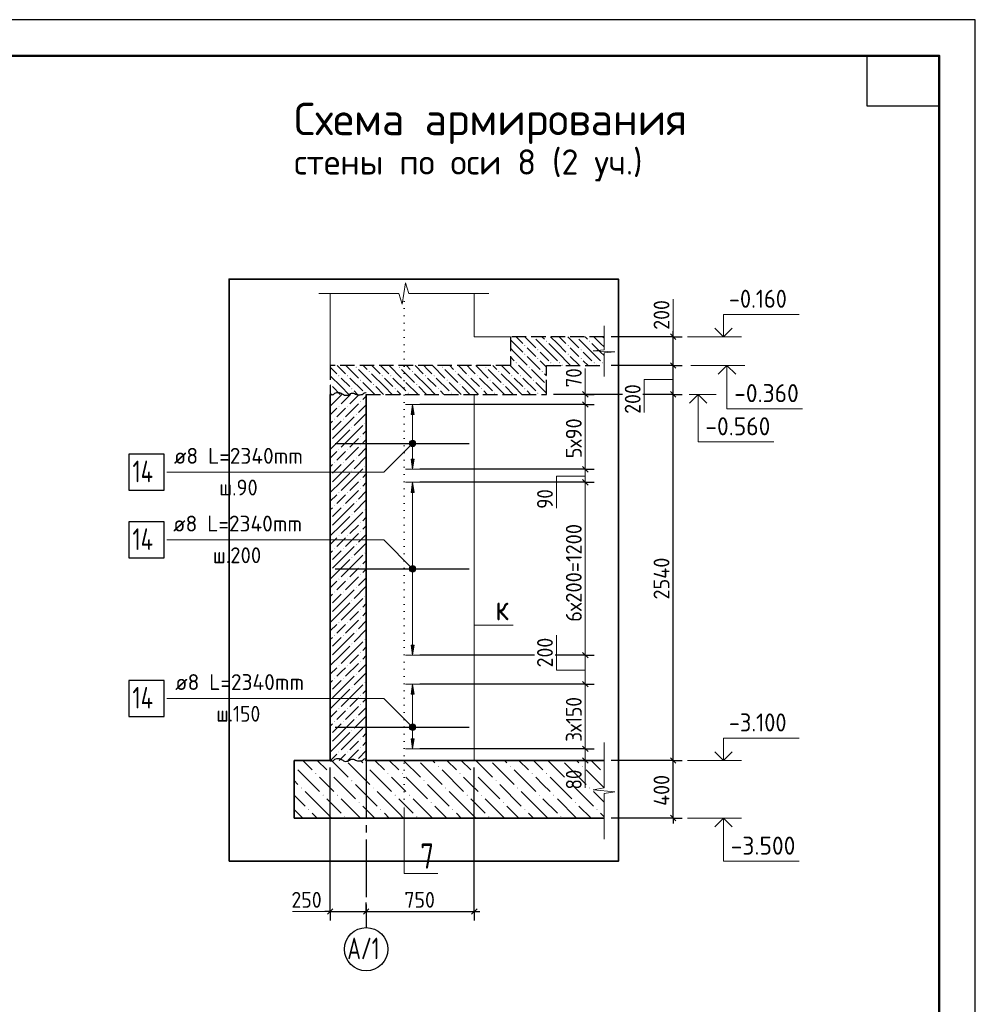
# Model space of a CAD drawing. Header units: millimetres. Extents: x 0 to 42000, y 0 to 29700.
# Tile 21 of 21: x 28744 to 42000, y 16035 to 29700. Entities that reach past the tile are written whole.
import ezdxf

# ---------------------------------------------------------------- set-up
doc = ezdxf.new("R2010")
doc.units = ezdxf.units.MM
for name, pattern in [('______2', [270, 200, -70]), ('______5', [1100, 800, -100, 100, -100]), ('______9', [100, 0, -100])]:
    doc.linetypes.add(name, pattern=pattern)
for name, color, linetype, lineweight in [('Standard', 7, 'Continuous', 25), ('Высотные отметки', 7, 'Continuous', 25), ('ЖБ Перекрытие верхний уровень', 7, '______2', 25), ('ЖБ Перекрытие нижний уровень с отделкой', 7, '______2', 25), ('ЖБ Плита Фундамента верхний уровень', 7, 'Continuous', 35), ('ЖБ Стена верхний уровень', 7, 'Continuous', 35), ('Заголовок чертежа', 7, 'Continuous', 25), ('Позиционная метка линия выноска', 7, 'Continuous', 13), ('Примечания', 7, 'Continuous', 13), ('Сечения символ', 7, 'Continuous', 25)]:
    doc.layers.add(name, color=color, linetype=linetype, lineweight=lineweight)
doc.layers.add('Оси', color=7, linetype='______5')
doc.layers.add('Размерная выноска', color=7, linetype='Continuous')
doc.layers.add('Стена Хомут', color=7, linetype='Continuous', lineweight=25, true_color=0x6e3c1e)
doc.styles.add('ISOCPEUR', font='txt')

msp = doc.modelspace()

# ---------------------------------------------------------------- hatches: boundary and pattern name
at = {"layer": 'ЖБ Перекрытие верхний уровень', "linetype": 'Continuous', "lineweight": 18, "transparency": 33554687}
for points in [[(35865, 25297), (35868, 25300), (35875, 25300), (35878, 25297), (35872, 25291)], [(36465, 25297), (36468, 25300), (36475, 25300), (36478, 25297), (36472, 25291)], [(35745, 25177), (35752, 25184), (35758, 25177), (35752, 25171)], [(36045, 25237), (36052, 25244), (36058, 25237), (36052, 25231)], [(36345, 25177), (36352, 25184), (36358, 25177), (36352, 25171)], [(36645, 25237), (36652, 25244), (36658, 25237), (36652, 25231)], [(35745, 25057), (35752, 25064), (35758, 25057), (35752, 25051)], [(35925, 25117), (35932, 25124), (35938, 25117), (35932, 25111)], [(36345, 25057), (36352, 25064), (36358, 25057), (36352, 25051)], [(36525, 25117), (36532, 25124), (36538, 25117), (36532, 25111)], [(35625, 24937), (35632, 24944), (35638, 24937), (35632, 24931)], [(35925, 24997), (35932, 25004), (35938, 24997), (35932, 24991)], [(36105, 24937), (36112, 24944), (36118, 24937), (36112, 24931)], [(36225, 24937), (36232, 24944), (36238, 24937), (36232, 24931)], [(36525, 24997), (36532, 25004), (36538, 24997), (36532, 24991)], [(36705, 24937), (36712, 24944), (36718, 24937), (36712, 24931)], [(36825, 24937), (36832, 24944), (36838, 24937), (36832, 24931)]]:
    msp.add_hatch(color=7, dxfattribs=at).paths.add_polyline_path(points, flags=16)
at = {"layer": 'ЖБ Перекрытие нижний уровень с отделкой', "linetype": 'Continuous', "lineweight": 18, "transparency": 33554687}
for points in [[(33405, 24877), (33412, 24884), (33418, 24877), (33412, 24871)], [(34005, 24877), (34012, 24884), (34018, 24877), (34012, 24871)], [(34605, 24877), (34612, 24884), (34618, 24877), (34612, 24871)], [(35205, 24877), (35212, 24884), (35218, 24877), (35212, 24871)], [(35805, 24877), (35812, 24884), (35818, 24877), (35812, 24871)], [(33165, 24757), (33172, 24764), (33178, 24757), (33172, 24751)], [(33285, 24757), (33292, 24764), (33298, 24757), (33292, 24751)], [(33585, 24817), (33592, 24824), (33598, 24817), (33592, 24811)], [(33765, 24757), (33772, 24764), (33778, 24757), (33772, 24751)], [(33885, 24757), (33892, 24764), (33898, 24757), (33892, 24751)], [(34185, 24817), (34192, 24824), (34198, 24817), (34192, 24811)], [(34365, 24757), (34372, 24764), (34378, 24757), (34372, 24751)], [(34485, 24757), (34492, 24764), (34498, 24757), (34492, 24751)], [(34785, 24817), (34792, 24824), (34798, 24817), (34792, 24811)], [(34965, 24757), (34972, 24764), (34978, 24757), (34972, 24751)], [(35085, 24757), (35092, 24764), (35098, 24757), (35092, 24751)], [(35385, 24817), (35392, 24824), (35398, 24817), (35392, 24811)], [(35565, 24757), (35572, 24764), (35578, 24757), (35572, 24751)], [(35685, 24757), (35692, 24764), (35698, 24757), (35692, 24751)], [(35985, 24817), (35992, 24824), (35998, 24817), (35992, 24811)], [(33050, 24642), (33052, 24644), (33058, 24637), (33052, 24631), (33050, 24632)], [(33465, 24697), (33472, 24704), (33478, 24697), (33472, 24691)], [(33645, 24637), (33652, 24644), (33658, 24637), (33652, 24631)], [(34065, 24697), (34072, 24704), (34078, 24697), (34072, 24691)], [(34245, 24637), (34252, 24644), (34258, 24637), (34252, 24631)], [(34665, 24697), (34672, 24704), (34678, 24697), (34672, 24691)], [(34845, 24637), (34852, 24644), (34858, 24637), (34852, 24631)], [(35265, 24697), (35272, 24704), (35278, 24697), (35272, 24691)], [(35445, 24637), (35452, 24644), (35458, 24637), (35452, 24631)], [(35865, 24697), (35872, 24704), (35878, 24697), (35872, 24691)], [(36045, 24637), (36050, 24642), (36050, 24632)], [(33345, 24577), (33352, 24584), (33358, 24577), (33352, 24571)], [(33525, 24517), (33532, 24524), (33538, 24517), (33532, 24511)], [(33945, 24577), (33952, 24584), (33958, 24577), (33952, 24571)], [(34125, 24517), (34132, 24524), (34138, 24517), (34132, 24511)], [(34545, 24577), (34552, 24584), (34558, 24577), (34552, 24571)], [(34725, 24517), (34732, 24524), (34738, 24517), (34732, 24511)], [(35145, 24577), (35152, 24584), (35158, 24577), (35152, 24571)], [(35325, 24517), (35332, 24524), (35338, 24517), (35332, 24511)], [(35745, 24577), (35752, 24584), (35758, 24577), (35752, 24571)], [(35925, 24517), (35932, 24524), (35938, 24517), (35932, 24511)]]:
    msp.add_hatch(color=7, dxfattribs=at).paths.add_polyline_path(points, flags=16)
at = {"layer": 'ЖБ Плита Фундамента верхний уровень', "linetype": 'Continuous', "lineweight": 18, "transparency": 33554687}
for points in [[(32550, 19342), (32552, 19344), (32558, 19337), (32552, 19331), (32550, 19332)], [(33545, 19337), (33552, 19344), (33558, 19337), (33552, 19331)], [(34545, 19337), (34552, 19344), (34558, 19337), (34552, 19331)], [(35545, 19337), (35552, 19344), (35558, 19337), (35552, 19331)], [(36545, 19337), (36552, 19344), (36558, 19337), (36552, 19331)], [(32845, 19237), (32852, 19244), (32858, 19237), (32852, 19231)], [(33045, 19237), (33052, 19244), (33058, 19237), (33052, 19231)], [(33345, 19137), (33352, 19144), (33358, 19137), (33352, 19131)], [(33845, 19237), (33852, 19244), (33858, 19237), (33852, 19231)], [(34045, 19237), (34052, 19244), (34058, 19237), (34052, 19231)], [(34345, 19137), (34352, 19144), (34358, 19137), (34352, 19131)], [(34845, 19237), (34852, 19244), (34858, 19237), (34852, 19231)], [(35045, 19237), (35052, 19244), (35058, 19237), (35052, 19231)], [(35345, 19137), (35352, 19144), (35358, 19137), (35352, 19131)], [(35845, 19237), (35852, 19244), (35858, 19237), (35852, 19231)], [(36045, 19237), (36052, 19244), (36058, 19237), (36052, 19231)], [(36345, 19137), (36352, 19144), (36358, 19137), (36352, 19131)], [(36845, 19237), (36850, 19242), (36850, 19232)], [(32645, 19037), (32652, 19044), (32658, 19037), (32652, 19031)], [(33645, 19037), (33652, 19044), (33658, 19037), (33652, 19031)], [(34645, 19037), (34652, 19044), (34658, 19037), (34652, 19031)], [(35645, 19037), (35652, 19044), (35658, 19037), (35652, 19031)], [(36645, 19037), (36652, 19044), (36658, 19037), (36652, 19031)], [(32945, 18937), (32952, 18944), (32958, 18937), (32952, 18931)], [(33145, 18937), (33152, 18944), (33158, 18937), (33152, 18931)], [(33945, 18937), (33952, 18944), (33958, 18937), (33952, 18931)], [(34145, 18937), (34152, 18944), (34158, 18937), (34152, 18931)], [(34945, 18937), (34952, 18944), (34958, 18937), (34952, 18931)], [(35145, 18937), (35152, 18944), (35158, 18937), (35152, 18931)], [(35945, 18937), (35952, 18944), (35958, 18937), (35952, 18931)], [(36145, 18937), (36152, 18944), (36158, 18937), (36152, 18931)], [(32745, 18737), (32752, 18744), (32758, 18737), (32752, 18731)], [(33445, 18837), (33452, 18844), (33458, 18837), (33452, 18831)], [(33745, 18737), (33752, 18744), (33758, 18737), (33752, 18731)], [(34445, 18837), (34452, 18844), (34458, 18837), (34452, 18831)], [(34745, 18737), (34752, 18744), (34758, 18737), (34752, 18731)], [(35445, 18837), (35452, 18844), (35458, 18837), (35452, 18831)], [(35745, 18737), (35752, 18744), (35758, 18737), (35752, 18731)], [(36445, 18837), (36452, 18844), (36458, 18837), (36452, 18831)], [(36745, 18737), (36752, 18744), (36758, 18737), (36752, 18731)], [(33245, 18637), (33252, 18644), (33258, 18637), (33252, 18631)], [(34245, 18637), (34252, 18644), (34258, 18637), (34252, 18631)], [(35245, 18637), (35252, 18644), (35258, 18637), (35252, 18631)], [(36245, 18637), (36252, 18644), (36258, 18637), (36252, 18631)]]:
    msp.add_hatch(color=7, dxfattribs=at).paths.add_polyline_path(points, flags=16)
at = {"layer": 'ЖБ Стена верхний уровень', "linetype": 'Continuous', "lineweight": 18, "transparency": 33554687}
for points in [[(33050, 24461), (33052, 24462), (33057, 24457), (33052, 24452), (33050, 24454)], [(33167, 24337), (33172, 24342), (33177, 24337), (33172, 24332)], [(33287, 24337), (33292, 24342), (33297, 24337), (33292, 24332)], [(33467, 24397), (33472, 24402), (33477, 24397), (33472, 24392)], [(33407, 24217), (33412, 24222), (33417, 24217), (33412, 24212)], [(33107, 24157), (33112, 24162), (33117, 24157), (33112, 24152)], [(33227, 24157), (33232, 24162), (33237, 24157), (33232, 24152)], [(33527, 24097), (33532, 24102), (33537, 24097), (33532, 24092)], [(33050, 23981), (33052, 23982), (33057, 23977), (33052, 23972), (33050, 23974)], [(33347, 24037), (33352, 24042), (33357, 24037), (33352, 24032)], [(33467, 23917), (33472, 23922), (33477, 23917), (33472, 23912)], [(33050, 23861), (33052, 23862), (33057, 23857), (33052, 23852), (33050, 23854)], [(33467, 23797), (33472, 23802), (33477, 23797), (33472, 23792)], [(33167, 23737), (33172, 23742), (33177, 23737), (33172, 23732)], [(33287, 23737), (33292, 23742), (33297, 23737), (33292, 23732)], [(33107, 23557), (33112, 23562), (33117, 23557), (33112, 23552)], [(33227, 23557), (33232, 23562), (33237, 23557), (33232, 23552)], [(33407, 23617), (33412, 23622), (33417, 23617), (33412, 23612)], [(33050, 23381), (33052, 23382), (33057, 23377), (33052, 23372), (33050, 23374)], [(33347, 23437), (33352, 23442), (33357, 23437), (33352, 23432)], [(33527, 23497), (33532, 23502), (33537, 23497), (33532, 23492)], [(33050, 23261), (33052, 23262), (33057, 23257), (33052, 23252), (33050, 23254)], [(33467, 23317), (33472, 23322), (33477, 23317), (33472, 23312)], [(33167, 23137), (33172, 23142), (33177, 23137), (33172, 23132)], [(33287, 23137), (33292, 23142), (33297, 23137), (33292, 23132)], [(33467, 23197), (33472, 23202), (33477, 23197), (33472, 23192)], [(33107, 22957), (33112, 22962), (33117, 22957), (33112, 22952)], [(33227, 22957), (33232, 22962), (33237, 22957), (33232, 22952)], [(33407, 23017), (33412, 23022), (33417, 23017), (33412, 23012)], [(33347, 22837), (33352, 22842), (33357, 22837), (33352, 22832)], [(33527, 22897), (33532, 22902), (33537, 22897), (33532, 22892)], [(33050, 22781), (33052, 22782), (33057, 22777), (33052, 22772), (33050, 22774)], [(33467, 22717), (33472, 22722), (33477, 22717), (33472, 22712)], [(33050, 22661), (33052, 22662), (33057, 22657), (33052, 22652), (33050, 22654)], [(33467, 22597), (33472, 22602), (33477, 22597), (33472, 22592)], [(33167, 22537), (33172, 22542), (33177, 22537), (33172, 22532)], [(33287, 22537), (33292, 22542), (33297, 22537), (33292, 22532)], [(33407, 22417), (33412, 22422), (33417, 22417), (33412, 22412)], [(33107, 22357), (33112, 22362), (33117, 22357), (33112, 22352)], [(33227, 22357), (33232, 22362), (33237, 22357), (33232, 22352)], [(33527, 22297), (33532, 22302), (33537, 22297), (33532, 22292)], [(33050, 22181), (33052, 22182), (33057, 22177), (33052, 22172), (33050, 22174)], [(33347, 22237), (33352, 22242), (33357, 22237), (33352, 22232)], [(33050, 22061), (33052, 22062), (33057, 22057), (33052, 22052), (33050, 22054)], [(33467, 22117), (33472, 22122), (33477, 22117), (33472, 22112)], [(33467, 21997), (33472, 22002), (33477, 21997), (33472, 21992)], [(33167, 21937), (33172, 21942), (33177, 21937), (33172, 21932)], [(33287, 21937), (33292, 21942), (33297, 21937), (33292, 21932)], [(33107, 21757), (33112, 21762), (33117, 21757), (33112, 21752)], [(33227, 21757), (33232, 21762), (33237, 21757), (33232, 21752)], [(33407, 21817), (33412, 21822), (33417, 21817), (33412, 21812)], [(33347, 21637), (33352, 21642), (33357, 21637), (33352, 21632)], [(33527, 21697), (33532, 21702), (33537, 21697), (33532, 21692)], [(33050, 21581), (33052, 21582), (33057, 21577), (33052, 21572), (33050, 21574)], [(33050, 21461), (33052, 21462), (33057, 21457), (33052, 21452), (33050, 21454)], [(33467, 21517), (33472, 21522), (33477, 21517), (33472, 21512)], [(33167, 21337), (33172, 21342), (33177, 21337), (33172, 21332)], [(33287, 21337), (33292, 21342), (33297, 21337), (33292, 21332)], [(33467, 21397), (33472, 21402), (33477, 21397), (33472, 21392)], [(33407, 21217), (33412, 21222), (33417, 21217), (33412, 21212)], [(33107, 21157), (33112, 21162), (33117, 21157), (33112, 21152)], [(33227, 21157), (33232, 21162), (33237, 21157), (33232, 21152)], [(33527, 21097), (33532, 21102), (33537, 21097), (33532, 21092)], [(33050, 20981), (33052, 20982), (33057, 20977), (33052, 20972), (33050, 20974)], [(33347, 21037), (33352, 21042), (33357, 21037), (33352, 21032)], [(33467, 20917), (33472, 20922), (33477, 20917), (33472, 20912)], [(33050, 20861), (33052, 20862), (33057, 20857), (33052, 20852), (33050, 20854)], [(33467, 20797), (33472, 20802), (33477, 20797), (33472, 20792)], [(33167, 20737), (33172, 20742), (33177, 20737), (33172, 20732)], [(33287, 20737), (33292, 20742), (33297, 20737), (33292, 20732)], [(33107, 20557), (33112, 20562), (33117, 20557), (33112, 20552)], [(33227, 20557), (33232, 20562), (33237, 20557), (33232, 20552)], [(33407, 20617), (33412, 20622), (33417, 20617), (33412, 20612)], [(33527, 20497), (33532, 20502), (33537, 20497), (33532, 20492)], [(33050, 20381), (33052, 20382), (33057, 20377), (33052, 20372), (33050, 20374)], [(33347, 20437), (33352, 20442), (33357, 20437), (33352, 20432)], [(33050, 20261), (33052, 20262), (33057, 20257), (33052, 20252), (33050, 20254)], [(33467, 20317), (33472, 20322), (33477, 20317), (33472, 20312)], [(33167, 20137), (33172, 20142), (33177, 20137), (33172, 20132)], [(33287, 20137), (33292, 20142), (33297, 20137), (33292, 20132)], [(33467, 20197), (33472, 20202), (33477, 20197), (33472, 20192)], [(33107, 19957), (33112, 19962), (33117, 19957), (33112, 19952)], [(33227, 19957), (33232, 19962), (33237, 19957), (33232, 19952)], [(33407, 20017), (33412, 20022), (33417, 20017), (33412, 20012)], [(33347, 19837), (33352, 19842), (33357, 19837), (33352, 19832)], [(33527, 19897), (33532, 19902), (33537, 19897), (33532, 19892)], [(33050, 19781), (33052, 19782), (33057, 19777), (33052, 19772), (33050, 19774)], [(33467, 19717), (33472, 19722), (33477, 19717), (33472, 19712)], [(33050, 19661), (33052, 19662), (33057, 19657), (33052, 19652), (33050, 19654)], [(33167, 19537), (33172, 19542), (33177, 19537), (33172, 19532)], [(33287, 19537), (33292, 19542), (33297, 19537), (33292, 19532)], [(33467, 19597), (33472, 19602), (33477, 19597), (33472, 19592)], [(33409, 19420), (33412, 19422), (33414, 19420)]]:
    msp.add_hatch(color=7, dxfattribs=at).paths.add_polyline_path(points, flags=16)
at = {"layer": 'Позиционная метка линия выноска', "linetype": 'Continuous', "lineweight": 13, "transparency": 33554687}
for points in [[(34150, 23831), (34225, 23788), (34162, 23852)], [(34150, 23809), (34205, 23777), (34150, 23831)], [(34150, 23831), (34205, 23777), (34225, 23788)], [(34182, 23777), (34150, 23809), (34162, 23788)], [(34150, 23809), (34182, 23777), (34205, 23777)], [(34162, 23852), (34237, 23809), (34182, 23863)], [(34162, 23852), (34225, 23788), (34237, 23809)], [(34182, 23863), (34237, 23809), (34237, 23831)], [(34182, 23863), (34237, 23831), (34205, 23863)], [(34205, 23863), (34237, 23831), (34225, 23852)], [(34150, 22091), (34182, 22123), (34162, 22112)], [(34182, 22123), (34150, 22091), (34150, 22069)], [(34182, 22123), (34150, 22069), (34205, 22123)], [(34205, 22123), (34150, 22069), (34162, 22048)], [(34205, 22123), (34162, 22048), (34225, 22112)], [(34225, 22112), (34162, 22048), (34182, 22037)], [(34225, 22112), (34182, 22037), (34237, 22091)], [(34237, 22091), (34182, 22037), (34205, 22037)], [(34237, 22091), (34205, 22037), (34237, 22069)], [(34237, 22069), (34205, 22037), (34225, 22048)], [(34150, 19891), (34182, 19923), (34162, 19912)], [(34182, 19923), (34150, 19891), (34150, 19869)], [(34182, 19923), (34150, 19869), (34205, 19923)], [(34205, 19923), (34150, 19869), (34162, 19848)], [(34205, 19923), (34162, 19848), (34225, 19912)], [(34225, 19912), (34162, 19848), (34182, 19837)], [(34225, 19912), (34182, 19837), (34237, 19891)], [(34237, 19891), (34182, 19837), (34205, 19837)], [(34237, 19891), (34205, 19837), (34237, 19869)], [(34237, 19869), (34205, 19837), (34225, 19848)]]:
    msp.add_hatch(color=7, dxfattribs=at).paths.add_polyline_path(points)
at = {"layer": 'Стена Хомут', "linetype": 'Continuous', "lineweight": 13, "transparency": 33554687}
for points in [[(34214, 24220), (34194, 24360), (34174, 24220)], [(34214, 23140), (34194, 23280), (34174, 23140)], [(34214, 20340), (34194, 20480), (34174, 20340)]]:
    msp.add_hatch(color=7, dxfattribs=at).paths.add_polyline_path(points)
for points in [[(34214, 23600), (34194, 23460), (34174, 23600)], [(34214, 21020), (34194, 20880), (34174, 21020)], [(34214, 19720), (34194, 19580), (34174, 19720)]]:
    msp.add_hatch(color=7, dxfattribs=at).paths.add_polyline_path(points, flags=16)

# ---------------------------------------------------------------- linework, layer by layer
at = {"layer": 'Standard', "color": 7, "linetype": 'Continuous', "lineweight": 35, "transparency": 33554687}
for p, q in [((41500, 27600), (41500, 20500)), ((41500, 27200), (41500, 20100))]:
    msp.add_line(p, q, dxfattribs=at)
at = {"layer": 'Standard', "color": 7, "linetype": 'Continuous', "lineweight": 50, "transparency": 33554687}
msp.add_line((41500, 27100), (41500, 23200), dxfattribs=at)
at = {"layer": 'Standard', "color": 7, "linetype": 'Continuous', "lineweight": 13, "transparency": 33554687}
for p, q in [((34049, 25750), (34096, 26050)), ((34096, 26050), (34143, 25900)), ((32892, 25900), (34002, 25900)), ((34002, 25900), (34049, 25750)), ((34143, 25900), (35252, 25900)), ((35252, 25900), (35252, 25900)), ((37807, 25300), (37807, 25820)), ((36850, 25449), (36850, 25120)), ((36850, 25120), (36700, 25106)), ((36700, 25106), (37000, 25092)), ((37000, 25092), (36850, 25078)), ((36850, 25078), (36850, 24749)), ((36850, 24749), (36850, 24749)), ((36590, 24500), (36590, 24575)), ((36590, 24500), (36590, 24360)), ((36590, 24360), (36590, 23460)), ((36590, 23460), (36590, 23280)), ((36590, 23280), (36590, 20880)), ((36590, 20880), (36590, 20480)), ((36590, 20480), (36590, 19580)), ((36590, 19580), (36590, 19420)), ((36850, 19669), (36850, 19039)), ((36590, 19420), (36590, 19345)), ((36850, 19039), (36700, 19012)), ((36700, 19012), (37000, 18985)), ((37000, 18985), (36850, 18959)), ((36850, 18959), (36850, 18329)), ((36850, 18329), (36850, 18329))]:
    msp.add_line(p, q, dxfattribs=at)
at = {"layer": 'Standard', "color": 7, "linetype": 'Continuous', "lineweight": 18, "transparency": 33554687}
for p, q in [((33050, 25900), (33050, 25300)), ((35050, 25900), (35050, 25300)), ((33050, 25300), (33050, 24900)), ((35550, 25300), (35050, 25300)), ((35050, 19420), (35050, 24500))]:
    msp.add_line(p, q, dxfattribs=at)
at = {"layer": 'Standard', "color": 7, "linetype": 'Continuous', "lineweight": -3, "transparency": 33554687}
for p, q in [((37807, 25300), (37682, 25300)), ((37807, 25300), (37807, 25375)), ((37807, 25300), (37932, 25300)), ((37807, 24900), (37807, 25300)), ((37807, 24900), (37682, 24900)), ((37807, 24900), (37932, 24900)), ((37807, 24500), (37807, 24900)), ((37104, 24500), (36150, 24500)), ((36590, 24500), (36465, 24500)), ((36590, 24500), (36715, 24500)), ((37807, 24500), (37682, 24500)), ((37807, 24500), (37932, 24500)), ((37807, 19420), (37807, 24500)), ((36590, 24360), (36465, 24360)), ((36590, 24360), (36715, 24360)), ((36590, 23460), (36465, 23460)), ((36590, 23460), (36715, 23460)), ((36590, 23280), (36465, 23280)), ((36590, 23280), (36715, 23280)), ((35887, 20880), (34294, 20880)), ((36590, 20880), (36465, 20880)), ((36590, 20880), (36715, 20880)), ((36590, 20480), (36465, 20480)), ((36590, 20480), (36715, 20480)), ((36590, 19580), (36465, 19580)), ((36590, 19580), (36715, 19580)), ((36590, 19420), (36465, 19420)), ((36590, 19420), (36715, 19420)), ((36590, 19420), (36850, 19420)), ((37807, 19420), (37682, 19420)), ((37807, 19420), (37932, 19420)), ((35050, 17325), (35050, 19320)), ((37807, 18620), (36950, 18620)), ((37807, 18620), (37682, 18620)), ((37807, 18620), (37932, 18620)), ((37807, 18620), (37807, 18545)), ((33050, 17325), (33050, 17450)), ((33550, 17325), (33550, 17450)), ((35050, 17325), (35050, 17450)), ((33050, 17325), (32975, 17325)), ((33050, 17325), (33050, 17200)), ((33050, 17325), (33550, 17325)), ((33550, 17325), (33550, 17200)), ((33550, 17325), (33550, 17325)), ((33550, 17325), (35050, 17325)), ((35050, 17325), (35050, 17200)), ((35050, 17325), (35125, 17325))]:
    msp.add_line(p, q, dxfattribs=at)
at = {"layer": 'Standard', "color": 7, "linetype": 'Continuous', "lineweight": 25, "transparency": 33554687}
for p, q in [((37845, 25263), (37770, 25338)), ((37845, 24863), (37770, 24938)), ((36553, 24538), (36628, 24463)), ((37845, 24463), (37770, 24538)), ((36553, 24397), (36628, 24322)), ((36553, 23497), (36628, 23422)), ((36553, 23317), (36628, 23242)), ((36553, 20917), (36628, 20842)), ((36553, 20517), (36628, 20442)), ((36553, 19617), (36628, 19542)), ((36553, 19458), (36628, 19382)), ((37845, 19382), (37770, 19458)), ((37845, 18582), (37770, 18658)), ((33013, 17287), (33088, 17362)), ((33513, 17287), (33588, 17362)), ((35013, 17287), (35088, 17362))]:
    msp.add_line(p, q, dxfattribs=at)
for points in [[(0, 0), (42000, 0), (42000, 29700), (0, 29700), (0, 0)], [(41500, 29200), (41500, 28500), (40500, 28500), (40500, 29200), (41500, 29200)]]:
    msp.add_lwpolyline(points, close=True, dxfattribs=at)
at = {"layer": 'Standard', "color": 7, "linetype": 'Continuous', "lineweight": 50, "transparency": 33554687}
msp.add_lwpolyline([(2000, 29200), (41500, 29200), (41500, 500), (2000, 500), (2000, 29200)], close=True, dxfattribs=at)
at = {"layer": 'Standard', "color": 7, "linetype": 'Continuous', "lineweight": 13, "transparency": 33554687}
for points in [[(41500, 29200), (15180, 29200), (15180, 6000), (41500, 6000), (41500, 29200)], [(37807, 24707), (37407, 24707), (37407, 24247)]]:
    msp.add_lwpolyline(points, dxfattribs=at)
at = {"layer": 'Standard', "color": 254, "linetype": 'Continuous', "lineweight": 35, "true_color": 0xc4c4ff, "transparency": 33554687}
msp.add_lwpolyline([(31648, 18020), (37050, 18020), (37050, 26100), (31648, 26100), (31648, 18020)], dxfattribs=at)
at = {"layer": 'Standard', "color": 7, "linetype": 'Continuous', "lineweight": -3, "transparency": 33554687}
for points in [[(37807, 25300), (37790, 25300), (37790, 25300), (36950, 25300)], [(37807, 24900), (37790, 24900), (37790, 24900), (36950, 24900)], [(36590, 24500), (36573, 24500), (36573, 24500), (36573, 24500), (36573, 24500), (36573, 24500), (36573, 24500), (36573, 24500), (36573, 24500), (36567, 24500), (36567, 24500), (36558, 24500), (36558, 24500), (36150, 24500)], [(37807, 24500), (37790, 24500), (37790, 24500), (37390, 24500)], [(36590, 24360), (36573, 24360), (36573, 24360), (36573, 24360), (36573, 24360), (36573, 24360), (36573, 24360), (36573, 24360), (36573, 24360), (36552, 24360), (36552, 24360), (36525, 24360), (36525, 24360), (34294, 24360)], [(36590, 23460), (36573, 23460), (36573, 23460), (36573, 23460), (36573, 23460), (36573, 23460), (36573, 23460), (36459, 23460), (36459, 23460), (36311, 23460), (36311, 23460), (34294, 23460)], [(36590, 23280), (36573, 23280), (36573, 23280), (36573, 23280), (36573, 23280), (36573, 23280), (36573, 23280), (36441, 23280), (36441, 23280), (36268, 23280), (36268, 23280), (34294, 23280)], [(36590, 20880), (36573, 20880), (36573, 20880), (36573, 20880), (36573, 20880), (36194, 20880), (36194, 20880), (36173, 20880)], [(36590, 20480), (36573, 20480), (36573, 20480), (36573, 20480), (36573, 20480), (34294, 20480)], [(36590, 19580), (36573, 19580), (36573, 19580), (34294, 19580)], [(37807, 19420), (37790, 19420), (37790, 19420), (37790, 19420), (37790, 19420), (37741, 19420), (37741, 19420), (36950, 19420)], [(37807, 18620), (37807, 18789), (37807, 18789), (37807, 19420)], [(33050, 17325), (33050, 17342), (33050, 17342), (33050, 18092), (33050, 18092), (33050, 19320)]]:
    msp.add_lwpolyline(points, dxfattribs=at)
at = {"layer": 'Высотные отметки', "color": 7, "linetype": 'Continuous', "lineweight": 35, "transparency": 33554687}
for p, q in [((38507, 25300), (38386, 25421)), ((38507, 25300), (38386, 25421)), ((38507, 25300), (38628, 25421)), ((38507, 25300), (38628, 25421)), ((38555, 24900), (38434, 24779)), ((38555, 24900), (38434, 24779)), ((38555, 24900), (38676, 24779)), ((38555, 24900), (38676, 24779)), ((38155, 24500), (38034, 24379)), ((38155, 24500), (38034, 24379)), ((38155, 24500), (38276, 24379)), ((38155, 24500), (38276, 24379)), ((38507, 19420), (38386, 19541)), ((38507, 19420), (38386, 19541)), ((38507, 19420), (38628, 19541)), ((38507, 19420), (38628, 19541)), ((38507, 18620), (38386, 18499)), ((38507, 18620), (38386, 18499)), ((38507, 18620), (38628, 18499)), ((38507, 18620), (38628, 18499))]:
    msp.add_line(p, q, dxfattribs=at)
at = {"layer": 'Высотные отметки', "color": 7, "linetype": 'Continuous', "lineweight": 13, "transparency": 33554687}
for p, q in [((38007, 25300), (38757, 25300)), ((38007, 25300), (38757, 25300)), ((38055, 24900), (38805, 24900)), ((38055, 24900), (38805, 24900)), ((38030, 24500), (38405, 24500)), ((38030, 24500), (38405, 24500)), ((38007, 19420), (38757, 19420)), ((38007, 19420), (38757, 19420)), ((38007, 18620), (38757, 18620)), ((38007, 18620), (38757, 18620))]:
    msp.add_line(p, q, dxfattribs=at)
for points in [[(38507, 25300), (38507, 25610), (39557, 25610)], [(38507, 25300), (38507, 25610), (39557, 25610)], [(38555, 24900), (38555, 24300), (39605, 24300)], [(38555, 24900), (38555, 24300), (39605, 24300)], [(38155, 24500), (38155, 23840), (39205, 23840)], [(38155, 24500), (38155, 23840), (39205, 23840)], [(38507, 19420), (38507, 19730), (39557, 19730)], [(38507, 19420), (38507, 19730), (39557, 19730)], [(38507, 18620), (38507, 18020), (39557, 18020)], [(38507, 18620), (38507, 18020), (39557, 18020)]]:
    msp.add_lwpolyline(points, dxfattribs=at)
at = {"layer": 'ЖБ Перекрытие верхний уровень', "color": 7, "linetype": '______2', "lineweight": 25, "transparency": 33554687}
for p, q in [((35550, 25300), (35550, 24900)), ((36850, 25300), (35550, 25300)), ((36050, 24900), (36850, 24900))]:
    msp.add_line(p, q, dxfattribs=at)
at = {"layer": 'ЖБ Перекрытие верхний уровень', "color": 9, "linetype": 'Continuous', "lineweight": 18, "true_color": 0xc7c7c7, "transparency": 33554687}
for p, q in [((35629, 25300), (35722, 25207)), ((35749, 25300), (35902, 25147)), ((35989, 25300), (36022, 25267)), ((36202, 25207), (36109, 25300)), ((36229, 25300), (36322, 25207)), ((36349, 25300), (36502, 25147)), ((36589, 25300), (36622, 25267)), ((36802, 25207), (36709, 25300)), ((36829, 25300), (36850, 25278)), ((35602, 25207), (35550, 25258)), ((35602, 25207), (35722, 25087)), ((35842, 25087), (35782, 25147)), ((36082, 25087), (35902, 25267)), ((36082, 25207), (36202, 25087)), ((36202, 25207), (36322, 25087)), ((36442, 25087), (36382, 25147)), ((36682, 25087), (36502, 25267)), ((36682, 25207), (36802, 25087)), ((36802, 25207), (36850, 25158)), ((35550, 25139), (35602, 25087)), ((35550, 25019), (35602, 24967)), ((35602, 25087), (35782, 24907)), ((35782, 25027), (35909, 24900)), ((35902, 25027), (35842, 25087)), ((35962, 25087), (36082, 24967)), ((36082, 25087), (36202, 24967)), ((36202, 25087), (36382, 24907)), ((36382, 25027), (36509, 24900)), ((36502, 25027), (36442, 25087)), ((36562, 25087), (36682, 24967)), ((36682, 25087), (36802, 24967)), ((36802, 25087), (36850, 25039)), ((35662, 24907), (35669, 24900)), ((35962, 24967), (36029, 24900)), ((36149, 24900), (36142, 24907)), ((36262, 24907), (36269, 24900)), ((36562, 24967), (36629, 24900)), ((36749, 24900), (36742, 24907))]:
    msp.add_line(p, q, dxfattribs=at)
at = {"layer": 'ЖБ Перекрытие нижний уровень с отделкой', "color": 7, "linetype": '______2', "lineweight": 25, "transparency": 33554687}
for p, q in [((33050, 24900), (33050, 24500)), ((35550, 24900), (33050, 24900)), ((36050, 24500), (36050, 24900)), ((33550, 24500), (36050, 24500))]:
    msp.add_line(p, q, dxfattribs=at)
at = {"layer": 'ЖБ Перекрытие нижний уровень с отделкой', "color": 9, "linetype": 'Continuous', "lineweight": 18, "true_color": 0xc7c7c7, "transparency": 33554687}
for p, q in [((33050, 24879), (33142, 24787)), ((33202, 24847), (33149, 24900)), ((33269, 24900), (33442, 24727)), ((33509, 24900), (33562, 24847)), ((33629, 24900), (33742, 24787)), ((33802, 24847), (33749, 24900)), ((33869, 24900), (34042, 24727)), ((34109, 24900), (34162, 24847)), ((34229, 24900), (34342, 24787)), ((34402, 24847), (34349, 24900)), ((34469, 24900), (34642, 24727)), ((34709, 24900), (34762, 24847)), ((34829, 24900), (34942, 24787)), ((35002, 24847), (34949, 24900)), ((35069, 24900), (35242, 24727)), ((35309, 24900), (35362, 24847)), ((35429, 24900), (35542, 24787)), ((35602, 24847), (35549, 24900)), ((35669, 24900), (35842, 24727)), ((35909, 24900), (35962, 24847)), ((36029, 24900), (36050, 24879)), ((33202, 24607), (33050, 24759)), ((33262, 24787), (33202, 24847)), ((33442, 24847), (33622, 24667)), ((33802, 24607), (33622, 24787)), ((33862, 24787), (33802, 24847)), ((34042, 24847), (34222, 24667)), ((34402, 24607), (34222, 24787)), ((34462, 24787), (34402, 24847)), ((34642, 24847), (34822, 24667)), ((35002, 24607), (34822, 24787)), ((35062, 24787), (35002, 24847)), ((35242, 24847), (35422, 24667)), ((35602, 24607), (35422, 24787)), ((35662, 24787), (35602, 24847)), ((35842, 24847), (36022, 24667)), ((36050, 24759), (36022, 24787)), ((33082, 24607), (33189, 24500)), ((33202, 24727), (33322, 24607)), ((33202, 24607), (33309, 24500)), ((33322, 24727), (33502, 24547)), ((33669, 24500), (33502, 24667)), ((33682, 24607), (33789, 24500)), ((33802, 24727), (33922, 24607)), ((33802, 24607), (33909, 24500)), ((33922, 24727), (34102, 24547)), ((34269, 24500), (34102, 24667)), ((34282, 24607), (34389, 24500)), ((34402, 24727), (34522, 24607)), ((34402, 24607), (34509, 24500)), ((34522, 24727), (34702, 24547)), ((34869, 24500), (34702, 24667)), ((34882, 24607), (34989, 24500)), ((35002, 24727), (35122, 24607)), ((35002, 24607), (35109, 24500)), ((35122, 24727), (35302, 24547)), ((35469, 24500), (35302, 24667)), ((35482, 24607), (35589, 24500)), ((35602, 24727), (35722, 24607)), ((35602, 24607), (35709, 24500)), ((35722, 24727), (35902, 24547)), ((36050, 24519), (35902, 24667)), ((33069, 24500), (33050, 24519)), ((33429, 24500), (33382, 24547)), ((34029, 24500), (33982, 24547)), ((34629, 24500), (34582, 24547)), ((35229, 24500), (35182, 24547)), ((35829, 24500), (35782, 24547))]:
    msp.add_line(p, q, dxfattribs=at)
at = {"layer": 'ЖБ Плита Фундамента верхний уровень', "color": 7, "linetype": 'Continuous', "lineweight": 35, "transparency": 33554687}
for p, q in [((32550, 19420), (32550, 18620)), ((33050, 19420), (32550, 19420)), ((36850, 19420), (33550, 19420)), ((32550, 18620), (36850, 18620))]:
    msp.add_line(p, q, dxfattribs=at)
at = {"layer": 'ЖБ Плита Фундамента верхний уровень', "color": 252, "linetype": 'Continuous', "lineweight": 18, "true_color": 0x8f8f8f, "transparency": 33554687}
for p, q in [((32669, 19420), (32802, 19287)), ((32869, 19420), (33002, 19287)), ((33069, 19420), (33302, 19187)), ((33502, 19387), (33469, 19420)), ((33669, 19420), (33802, 19287)), ((33869, 19420), (34002, 19287)), ((34069, 19420), (34302, 19187)), ((34502, 19387), (34469, 19420)), ((34669, 19420), (34802, 19287)), ((34869, 19420), (35002, 19287)), ((35069, 19420), (35302, 19187)), ((35502, 19387), (35469, 19420)), ((35669, 19420), (35802, 19287)), ((35869, 19420), (36002, 19287)), ((36069, 19420), (36302, 19187)), ((36502, 19387), (36469, 19420)), ((36669, 19420), (36802, 19287)), ((32602, 19287), (32902, 18987)), ((33302, 19387), (33602, 19087)), ((33602, 19287), (33902, 18987)), ((34302, 19387), (34602, 19087)), ((34602, 19287), (34902, 18987)), ((35302, 19387), (35602, 19087)), ((35602, 19287), (35902, 18987)), ((36302, 19387), (36602, 19087)), ((36602, 19287), (36850, 19039)), ((32550, 19139), (32602, 19087)), ((33002, 19087), (32902, 19187)), ((33102, 19187), (33402, 18887)), ((34002, 19087), (33902, 19187)), ((34102, 19187), (34402, 18887)), ((35002, 19087), (34902, 19187)), ((35102, 19187), (35402, 18887)), ((36002, 19087), (35902, 19187)), ((36102, 19187), (36402, 18887)), ((33102, 18987), (33002, 19087)), ((33402, 19087), (33702, 18787)), ((34102, 18987), (34002, 19087)), ((34402, 19087), (34702, 18787)), ((35102, 18987), (35002, 19087)), ((35402, 19087), (35702, 18787)), ((36102, 18987), (36002, 19087)), ((36402, 19087), (36702, 18787)), ((32550, 18939), (32702, 18787)), ((33002, 18687), (32702, 18987)), ((33002, 18887), (33202, 18687)), ((33202, 18887), (33469, 18620)), ((34002, 18687), (33702, 18987)), ((34002, 18887), (34202, 18687)), ((34202, 18887), (34469, 18620)), ((35002, 18687), (34702, 18987)), ((35002, 18887), (35202, 18687)), ((35202, 18887), (35469, 18620)), ((36002, 18687), (35702, 18987)), ((36002, 18887), (36202, 18687)), ((36202, 18887), (36469, 18620)), ((36850, 18839), (36702, 18987)), ((32669, 18620), (32550, 18739)), ((33669, 18620), (33502, 18787)), ((34669, 18620), (34502, 18787)), ((35669, 18620), (35502, 18787)), ((36669, 18620), (36502, 18787)), ((32802, 18687), (32869, 18620)), ((33002, 18687), (33069, 18620)), ((33802, 18687), (33869, 18620)), ((34002, 18687), (34069, 18620)), ((34802, 18687), (34869, 18620)), ((35002, 18687), (35069, 18620)), ((35802, 18687), (35869, 18620)), ((36002, 18687), (36069, 18620)), ((36802, 18687), (36850, 18639))]:
    msp.add_line(p, q, dxfattribs=at)
at = {"layer": 'ЖБ Стена верхний уровень', "color": 7, "linetype": 'Continuous', "lineweight": 35, "transparency": 33554687}
for p, q in [((33050, 24500), (33050, 19420)), ((33550, 19420), (33550, 24500))]:
    msp.add_line(p, q, dxfattribs=at)
at = {"layer": 'ЖБ Стена верхний уровень', "color": 251, "linetype": 'Continuous', "lineweight": 18, "true_color": 0x494949, "transparency": 33554687}
for p, q in [((33202, 24487), (33050, 24336)), ((33094, 24500), (33082, 24487)), ((33214, 24500), (33202, 24487)), ((33322, 24487), (33202, 24367)), ((33322, 24487), (33334, 24500)), ((33442, 24487), (33322, 24367)), ((33502, 24427), (33550, 24476)), ((33442, 24367), (33262, 24187)), ((33550, 24356), (33442, 24247)), ((33142, 24307), (33050, 24216)), ((33142, 24187), (33202, 24247)), ((33202, 24247), (33262, 24307)), ((33202, 24007), (33382, 24187)), ((33550, 24236), (33382, 24067)), ((33082, 24127), (33050, 24096)), ((33202, 24127), (33082, 24007)), ((33322, 23887), (33502, 24067)), ((33202, 24007), (33082, 23887)), ((33322, 24007), (33202, 23887)), ((33550, 23996), (33502, 23947)), ((33202, 23887), (33050, 23736)), ((33322, 23887), (33202, 23767)), ((33442, 23887), (33322, 23767)), ((33502, 23827), (33550, 23876)), ((33142, 23707), (33050, 23616)), ((33142, 23587), (33202, 23647)), ((33202, 23647), (33262, 23707)), ((33442, 23767), (33262, 23587)), ((33550, 23756), (33442, 23647)), ((33082, 23527), (33050, 23496)), ((33202, 23527), (33082, 23407)), ((33202, 23407), (33382, 23587)), ((33550, 23636), (33382, 23467)), ((33202, 23407), (33082, 23287)), ((33322, 23407), (33202, 23287)), ((33322, 23287), (33502, 23467)), ((33550, 23396), (33502, 23347)), ((33202, 23287), (33050, 23136)), ((33322, 23287), (33202, 23167)), ((33442, 23287), (33322, 23167)), ((33502, 23227), (33550, 23276)), ((33142, 23107), (33050, 23016)), ((33202, 23047), (33262, 23107)), ((33442, 23167), (33262, 22987)), ((33550, 23156), (33442, 23047)), ((33142, 22987), (33202, 23047)), ((33202, 22807), (33382, 22987)), ((33550, 23036), (33382, 22867)), ((33082, 22927), (33050, 22896)), ((33202, 22927), (33082, 22807)), ((33322, 22687), (33502, 22867)), ((33202, 22687), (33050, 22536)), ((33202, 22807), (33082, 22687)), ((33322, 22807), (33202, 22687)), ((33322, 22687), (33202, 22567)), ((33442, 22687), (33322, 22567)), ((33550, 22796), (33502, 22747)), ((33442, 22567), (33262, 22387)), ((33550, 22556), (33442, 22447)), ((33502, 22627), (33550, 22676)), ((33142, 22507), (33050, 22416)), ((33142, 22387), (33202, 22447)), ((33202, 22447), (33262, 22507)), ((33550, 22436), (33382, 22267)), ((33082, 22327), (33050, 22296)), ((33202, 22327), (33082, 22207)), ((33202, 22207), (33382, 22387)), ((33202, 22207), (33082, 22087)), ((33322, 22207), (33202, 22087)), ((33322, 22087), (33502, 22267)), ((33550, 22196), (33502, 22147)), ((33202, 22087), (33050, 21936)), ((33322, 22087), (33202, 21967)), ((33442, 22087), (33322, 21967)), ((33502, 22027), (33550, 22076)), ((33142, 21907), (33050, 21816)), ((33202, 21847), (33262, 21907)), ((33442, 21967), (33262, 21787)), ((33550, 21956), (33442, 21847)), ((33142, 21787), (33202, 21847)), ((33202, 21607), (33382, 21787)), ((33550, 21836), (33382, 21667)), ((33082, 21727), (33050, 21696)), ((33202, 21727), (33082, 21607)), ((33202, 21607), (33082, 21487)), ((33322, 21607), (33202, 21487)), ((33322, 21487), (33502, 21667)), ((33550, 21596), (33502, 21547)), ((33202, 21487), (33050, 21336)), ((33322, 21487), (33202, 21367)), ((33442, 21487), (33322, 21367)), ((33502, 21427), (33550, 21476)), ((33442, 21367), (33262, 21187)), ((33550, 21356), (33442, 21247)), ((33142, 21307), (33050, 21216)), ((33142, 21187), (33202, 21247)), ((33202, 21247), (33262, 21307)), ((33202, 21007), (33382, 21187)), ((33550, 21236), (33382, 21067)), ((33082, 21127), (33050, 21096)), ((33202, 21127), (33082, 21007)), ((33322, 20887), (33502, 21067)), ((33202, 21007), (33082, 20887)), ((33322, 21007), (33202, 20887)), ((33550, 20996), (33502, 20947)), ((33202, 20887), (33050, 20736)), ((33322, 20887), (33202, 20767)), ((33442, 20887), (33322, 20767)), ((33502, 20827), (33550, 20876)), ((33142, 20707), (33050, 20616)), ((33142, 20587), (33202, 20647)), ((33202, 20647), (33262, 20707)), ((33442, 20767), (33262, 20587)), ((33550, 20636), (33382, 20467)), ((33550, 20756), (33442, 20647)), ((33082, 20527), (33050, 20496)), ((33202, 20527), (33082, 20407)), ((33202, 20407), (33382, 20587)), ((33202, 20407), (33082, 20287)), ((33322, 20407), (33202, 20287)), ((33322, 20287), (33502, 20467)), ((33550, 20396), (33502, 20347)), ((33202, 20287), (33050, 20136)), ((33322, 20287), (33202, 20167)), ((33442, 20287), (33322, 20167)), ((33502, 20227), (33550, 20276)), ((33142, 20107), (33050, 20016)), ((33202, 20047), (33262, 20107)), ((33442, 20167), (33262, 19987)), ((33550, 20156), (33442, 20047)), ((33142, 19987), (33202, 20047)), ((33202, 19807), (33382, 19987)), ((33550, 20036), (33382, 19867)), ((33082, 19927), (33050, 19896)), ((33202, 19927), (33082, 19807)), ((33322, 19687), (33502, 19867)), ((33202, 19687), (33050, 19536)), ((33202, 19807), (33082, 19687)), ((33322, 19807), (33202, 19687)), ((33322, 19687), (33202, 19567)), ((33442, 19687), (33322, 19567)), ((33550, 19796), (33502, 19747)), ((33442, 19567), (33294, 19420)), ((33550, 19556), (33442, 19447)), ((33502, 19627), (33550, 19676)), ((33142, 19507), (33054, 19420)), ((33174, 19420), (33202, 19447)), ((33202, 19447), (33262, 19507)), ((33550, 19436), (33534, 19420))]:
    msp.add_line(p, q, dxfattribs=at)
at = {"layer": 'Оси', "color": 8, "linetype": '______5', "lineweight": -3, "transparency": 33554687}
msp.add_line((33550, 19420), (33550, 17100), dxfattribs=at)
at = {"layer": 'Оси', "color": 7, "linetype": 'Continuous', "lineweight": -3, "transparency": 33554687}
msp.add_circle((33550, 16800), 300, dxfattribs=at)
at = {"layer": 'Позиционная метка линия выноска', "color": 7, "linetype": 'Continuous', "lineweight": 13, "transparency": 33554687}
for p, q in [((34162, 23852), (34162, 23852)), ((34162, 23788), (34162, 23788)), ((34225, 23852), (34225, 23852)), ((34225, 23788), (34225, 23788)), ((34162, 22112), (34162, 22112)), ((34162, 22048), (34162, 22048)), ((34225, 22112), (34225, 22112)), ((34225, 22048), (34225, 22048)), ((35590, 21297), (35050, 21297)), ((34162, 19912), (34162, 19912)), ((34162, 19848), (34162, 19848)), ((34225, 19912), (34225, 19912)), ((34225, 19848), (34225, 19848))]:
    msp.add_line(p, q, dxfattribs=at)
for points in [[(30784, 23420), (33794, 23420), (34194, 23820)], [(30784, 22480), (33794, 22480), (34194, 22080)], [(30784, 20280), (33794, 20280), (34194, 19880)]]:
    msp.add_lwpolyline(points, dxfattribs=at)
for centre in [(34194, 23820), (34194, 22080), (34194, 19880)]:
    msp.add_circle(centre, 45, dxfattribs=at)
at = {"layer": 'Примечания', "color": 7, "linetype": 'Continuous', "lineweight": 25, "transparency": 33554687}
for points in [[(33050, 24495), (33065, 24495), (33081, 24496), (33095, 24500), (33107, 24507), (33117, 24515), (33129, 24521), (33143, 24525), (33159, 24527), (33175, 24525), (33189, 24521), (33203, 24516), (33215, 24509), (33226, 24502), (33237, 24496), (33251, 24490), (33266, 24487), (33282, 24488), (33298, 24491), (33309, 24497), (33320, 24505), (33331, 24512), (33345, 24517), (33361, 24518), (33376, 24515), (33390, 24511), (33404, 24505), (33418, 24500), (33431, 24496), (33447, 24493), (33450, 24493)], [(33450, 24495), (33465, 24495), (33481, 24496), (33495, 24500), (33507, 24507), (33517, 24515), (33529, 24521), (33543, 24525), (33550, 24526)], [(33050, 19415), (33065, 19415), (33081, 19416), (33095, 19420), (33107, 19427), (33117, 19435), (33129, 19441), (33143, 19445), (33159, 19447), (33175, 19445), (33189, 19441), (33203, 19436), (33215, 19429), (33226, 19422), (33237, 19416), (33251, 19410), (33266, 19407), (33282, 19408), (33298, 19411), (33309, 19417), (33320, 19425), (33331, 19432), (33345, 19437), (33361, 19438), (33376, 19435), (33390, 19431), (33404, 19425), (33418, 19420), (33431, 19416), (33447, 19413), (33450, 19413)], [(33450, 19415), (33465, 19415), (33481, 19416), (33495, 19420), (33507, 19427), (33517, 19435), (33529, 19441), (33543, 19445), (33550, 19446)]]:
    msp.add_lwpolyline(points, dxfattribs=at)
at = {"layer": 'Размерная выноска', "color": 7, "linetype": 'Continuous', "lineweight": 13, "transparency": 33554687}
for p, q in [((36590, 24500), (36590, 24860)), ((36590, 19420), (36590, 19040)), ((33050, 17325), (32530, 17325))]:
    msp.add_line(p, q, dxfattribs=at)
for points in [[(36590, 23365), (36190, 23365), (36190, 22923)], [(36590, 20674), (36190, 20674), (36190, 21156)]]:
    msp.add_lwpolyline(points, dxfattribs=at)
at = {"layer": 'Сечения символ', "color": 7, "linetype": '______9', "lineweight": 13, "transparency": 33554687}
msp.add_line((34077, 25790), (34077, 18766), dxfattribs=at)
at = {"layer": 'Сечения символ', "color": 7, "linetype": 'Continuous', "lineweight": 13, "transparency": 33554687}
msp.add_lwpolyline([(34077, 18766), (34077, 17850), (34545, 17850)], dxfattribs=at)
at = {"layer": 'Стена Хомут', "color": 251, "linetype": 'Continuous', "lineweight": 13, "true_color": 0x494949, "transparency": 33554687}
for p, q in [((34194, 24360), (34094, 24360)), ((34194, 24360), (34174, 24220)), ((34214, 24220), (34194, 24360)), ((34194, 24360), (34294, 24360)), ((34194, 24360), (34194, 24360)), ((34174, 24220), (34214, 24220)), ((34194, 23600), (34194, 24220)), ((34194, 23460), (34174, 23600)), ((34174, 23600), (34214, 23600)), ((34214, 23600), (34194, 23460)), ((34194, 23460), (34094, 23460)), ((34194, 23460), (34294, 23460)), ((34194, 23460), (34194, 23460)), ((34194, 23280), (34094, 23280)), ((34194, 23280), (34174, 23140)), ((34214, 23140), (34194, 23280)), ((34194, 23280), (34294, 23280)), ((34194, 23280), (34194, 23280)), ((34174, 23140), (34214, 23140)), ((34194, 21020), (34194, 23140)), ((34194, 20880), (34174, 21020)), ((34174, 21020), (34214, 21020)), ((34214, 21020), (34194, 20880)), ((34194, 20880), (34094, 20880)), ((34194, 20880), (34294, 20880)), ((34194, 20880), (34194, 20880)), ((34194, 20480), (34094, 20480)), ((34194, 20480), (34174, 20340)), ((34214, 20340), (34194, 20480)), ((34194, 20480), (34294, 20480)), ((34194, 20480), (34194, 20480)), ((34174, 20340), (34214, 20340)), ((34194, 19720), (34194, 20340)), ((34194, 19580), (34174, 19720)), ((34174, 19720), (34214, 19720)), ((34214, 19720), (34194, 19580)), ((34194, 19580), (34094, 19580)), ((34194, 19580), (34294, 19580)), ((34194, 19580), (34194, 19580))]:
    msp.add_line(p, q, dxfattribs=at)
at = {"layer": 'Стена Хомут', "color": 36, "linetype": 'Continuous', "lineweight": 25, "true_color": 0x6e3c1e, "transparency": 33554687}
for p, q in [((33122, 23820), (34978, 23820)), ((33122, 22080), (34978, 22080)), ((33122, 19880), (34978, 19880))]:
    msp.add_line(p, q, dxfattribs=at)
at = {"layer": 'Стена Хомут', "color": 7, "linetype": 'Continuous', "lineweight": 25, "transparency": 33554687}
for points in [[(30258, 23170), (30748, 23170), (30748, 23670), (30258, 23670), (30258, 23170)], [(30258, 22230), (30748, 22230), (30748, 22730), (30258, 22730), (30258, 22230)], [(30258, 20030), (30748, 20030), (30748, 20530), (30258, 20530), (30258, 20030)]]:
    msp.add_lwpolyline(points, dxfattribs=at)

# ---------------------------------------------------------------- texts
at = {"layer": 'Standard', "color": 7, "linetype": 'Continuous', "lineweight": 25, "transparency": 33554687, "char_height": 220, "attachment_point": 7, "rotation": 90, "style": 'ISOCPEUR'}
for s, insert, width in [('\\W0.91;200', (37757, 25397), 561.99), ('\\W0.87;70', (36540, 24597), 403.92), ('\\W0.91;200', (37357, 24230), 561.98), ('\\W0.93;5х90', (36540, 23613), 718.1), ('\\W0.87;90', (36140, 22912), 403.94), ('\\W0.94;6х200=1200', (36540, 21343), 1598.72), ('\\W0.93;2540', (37757, 21652), 740.39), ('\\W0.91;200', (36140, 20711), 561.98), ('\\W0.89;3х150', (36540, 19678), 823.55), ('\\W0.87;80', (36540, 19016), 403.93), ('\\W0.92;400', (37757, 18789), 584.45)]:
    msp.add_mtext(s, dxfattribs=dict(at, insert=insert, width=width))
at = {"layer": 'Standard', "color": 7, "linetype": 'Continuous', "lineweight": 25, "transparency": 33554687, "char_height": 220, "attachment_point": 7, "style": 'ISOCPEUR'}
for s, insert, width in [('\\W0.91;250', (32513, 17375), 561.98), ('\\W0.91;750', (34080, 17375), 562)]:
    msp.add_mtext(s, dxfattribs=dict(at, insert=insert, width=width))
at = {"layer": 'Высотные отметки', "color": 7, "linetype": 'Continuous', "lineweight": 25, "transparency": 33554687, "char_height": 250, "attachment_point": 7, "style": 'ISOCPEUR'}
for s, insert, width in [('\\W0.90;-0.160', (38582, 25702), 1011.77), ('\\W0.95;-0.360', (38655, 24392), 1067.87), ('\\W0.95;-0.560', (38255, 23932), 1067.87), ('\\W0.90;-3.100', (38582, 19822), 1011.77), ('\\W0.95;-3.500', (38607, 18112), 1067.87)]:
    msp.add_mtext(s, dxfattribs=dict(at, insert=insert, width=width))
at = {"layer": 'Заголовок чертежа', "color": 7, "linetype": 'Continuous', "lineweight": 50, "transparency": 33554687, "attachment_point": 7, "style": 'ISOCPEUR'}
for s, insert, char_height, width in [('\\W0.98;Схема армирования', (32550, 27975), 450, 5752.76), ('\\W0.99;стены по оси 8 (2 уч.)', (32550, 27455), 350, 5070.51)]:
    msp.add_mtext(s, dxfattribs=dict(at, insert=insert, char_height=char_height, width=width))
at = {"layer": 'Оси', "color": 7, "linetype": 'Continuous', "lineweight": 25, "transparency": 33554687, "insert": (33288, 16660), "char_height": 300, "width": 629.78, "attachment_point": 7, "style": 'ISOCPEUR'}
msp.add_mtext('\\W0.70;А/1', dxfattribs=at)
at = {"layer": 'Сечения символ', "color": 7, "linetype": 'Continuous', "lineweight": 35, "transparency": 33554687, "char_height": 350, "width": 380.8, "attachment_point": 7, "style": 'ISOCPEUR'}
for s, insert in [('\\W0.78;к', (35345, 21365)), ('\\W0.78;7', (34300, 17918))]:
    msp.add_mtext(s, dxfattribs=dict(at, insert=insert))
at = {"layer": 'Стена Хомут', "color": 7, "linetype": 'Continuous', "lineweight": 13, "transparency": 33554687, "attachment_point": 7, "style": 'ISOCPEUR'}
for s, insert, char_height, width in [('\\W0.98;ø8 L=2340mm ', (30884, 23537), 220, 2064.67), ('\\W0.76;14', (30308, 23280), 300, 504.56), ('\\W0.94;ш.90 ', (31511, 23097), 220, 807.15), ('\\W0.98;ø8 L=2340mm ', (30872, 22597), 220, 2064.67), ('\\W0.76;14', (30308, 22340), 300, 504.56), ('\\W0.95;ш.200 ', (31422, 22157), 220, 962.14), ('\\W0.98;ø8 L=2340mm ', (30900, 20397), 220, 2064.68), ('\\W0.76;14', (30308, 20140), 300, 504.56), ('\\W0.90;ш.150 ', (31472, 19957), 220, 912.91)]:
    msp.add_mtext(s, dxfattribs=dict(at, insert=insert, char_height=char_height, width=width))

doc.saveas('drawing.dxf')
